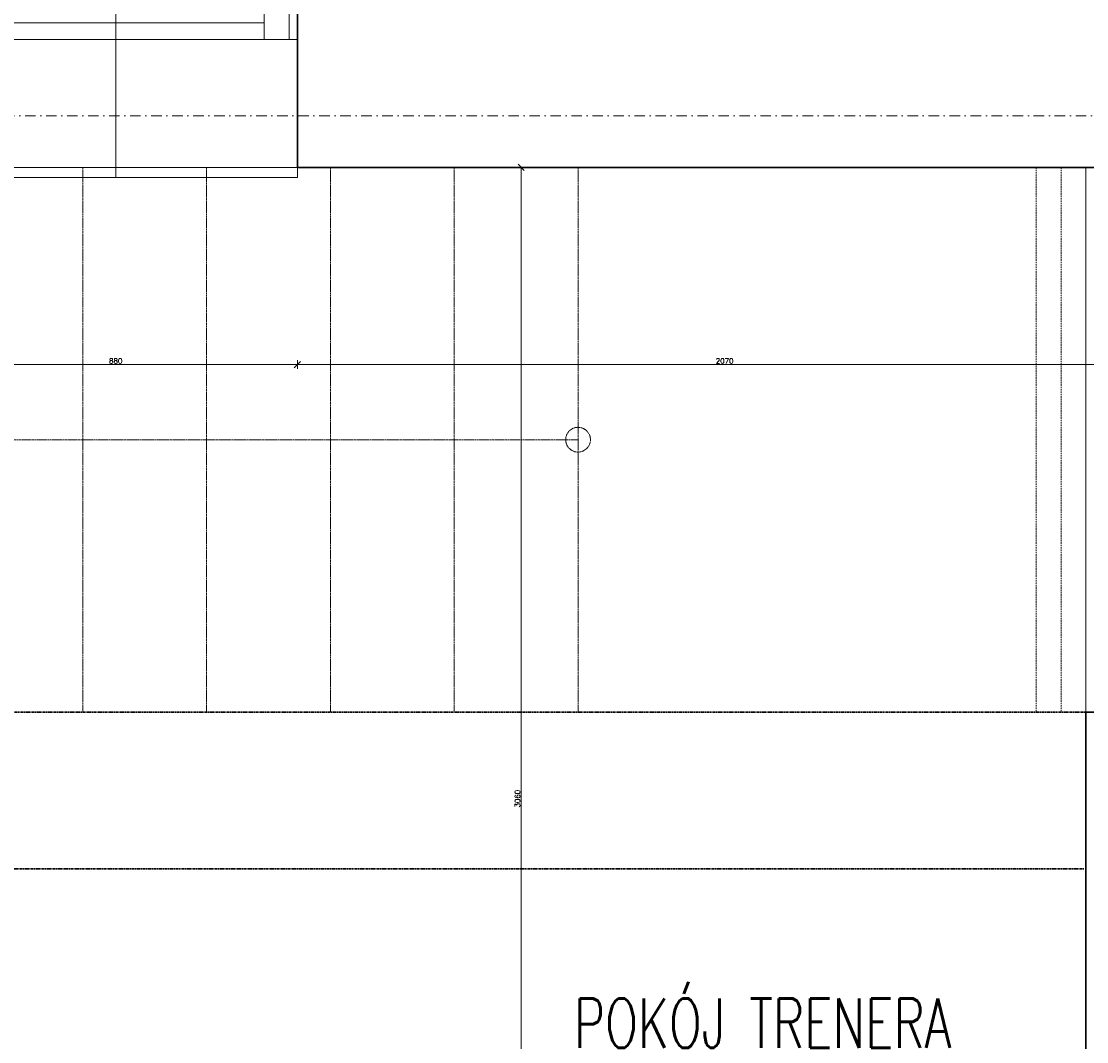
# Model space of a CAD drawing. Header units: millimetres. Extents: x -1893473 to 1546619, y -568027 to 942944.
# Tile 223 of 256: x 163948 to 166529, y -495583 to -493110. Entities that reach past the tile are written whole.
import ezdxf
from ezdxf.enums import TextEntityAlignment as Align

# ---------------------------------------------------------------- set-up
doc = ezdxf.new("R2010")
doc.units = ezdxf.units.MM
doc.header["$LTSCALE"] = 0.2
for name, pattern in [('ACAD_ISO03W100', [30, 12, -18]), ('DASHDOT', [25.4, 12.7, -6.35, 0, -6.35]), ('HIDDEN', [9.525, 6.35, -3.175]), ('HIDDEN2', [4.7625, 3.175, -1.5875])]:
    doc.linetypes.add(name, pattern=pattern)
doc.layers.get('0').update_dxf_attribs({"lineweight": 0})
for name, color, linetype, lineweight in [('!! 0_ Istn-okna', 6, 'Continuous', 13), ('!! 0_ Istn-sciany', 7, 'Continuous', 30), ('!! 0_ Istn-widok', 1, 'Continuous', 15), ('!! 0_Istn-cienka', 4, 'Continuous', 9), ('!! 0_Opis_okna', 8, 'Continuous', 15), ('!! 0_Opis_pom', 9, 'Continuous', 13), ('!! 0_Osie', 1, 'DASHDOT', 13), ('!! 1_OPIS POM NOWE', 140, 'Continuous', 5), ('!! wymiary osi', 250, 'Continuous', 9), ('0-osie-tx', 66, 'Continuous', 9), ('P-Opis nadproża', 150, 'Continuous', 9), ('P-Osie', 1, 'DASHDOT', 18)]:
    doc.layers.add(name, color=color, linetype=linetype, lineweight=lineweight)
doc.layers.add('!! 1_Wyburzenia', color=7, linetype='ACAD_ISO03W100', lineweight=13, true_color=0xff0505)
doc.layers.add('Powierzchnia', color=140, linetype='Continuous', lineweight=5, plot=False)
doc.styles.add('ARIAL', font='tahoma.ttf')
doc.styles.add('TXT', font='simplex.shx')
doc.dimstyles.new('DIM50', dxfattribs={"dimscale": 5, "dimtxt": 2.5, "dimasz": 1.5, "dimexe": 0, "dimexo": 0, "dimgap": 0.5, "dimtad": 1, "dimdec": 4, "dimrnd": 0.5, "dimdsep": 46, "dimtxsty": 'TXT', "dimblk1": 'TICK1', "dimblk2": 'TICK1', "dimsah": 1, "dimcen": 0, "dimse1": 1, "dimse2": 1, "dimclrd": 1, "dimclre": 7, "dimclrt": 9, "dimadec": 0, "dimazin": 0, "dimtfac": 1, "dimtdec": 4, "dimtmove": 2, "dimatfit": 3, "dimldrblk": 'TICK1', "dimfxl": 1, "dimtolj": 1, "dimarcsym": 0})

# ---------------------------------------------------------------- blocks, each defined once
blk = doc.blocks.new('okno 4')
at = {"layer": '!! 0_ Istn-okna'}
for points in [[(51834.72, -197370.83), (51746.72, -197370.83)], [(51826.72, -197374.83), (51754.72, -197374.83)], [(51834.72, -197378.83), (51746.72, -197378.83)]]:
    blk.add_lwpolyline(points, dxfattribs=at)
for points in [[(51754.72, -197370.83), (51748.72, -197370.83), (51748.72, -197378.83), (51754.72, -197378.83)], [(51832.72, -197370.83), (51826.72, -197370.83), (51826.72, -197378.83), (51832.72, -197378.83)]]:
    blk.add_lwpolyline(points, close=True, dxfattribs=at)
at = {"layer": '!! 0_ Istn-sciany'}
for points in [[(51751.72, -197370.83), (51751.72, -197352.83)], [(51829.72, -197370.83), (51829.72, -197352.83)], [(51751.72, -197370.83), (51746.72, -197370.83)], [(51746.72, -197378.83), (51746.72, -197370.83)], [(51834.72, -197370.83), (51829.72, -197370.83)], [(51834.72, -197378.83), (51834.72, -197370.83)], [(51746.72, -197378.83), (51746.72, -197409.83)], [(51834.72, -197378.83), (51834.72, -197409.83)]]:
    blk.add_lwpolyline(points, dxfattribs=at)
at = {"layer": '!! 0_ Istn-widok'}
for points in [[(51744.72, -197347.83), (51836.72, -197347.83)], [(51744.72, -197352.83), (51744.72, -197347.83)], [(51836.72, -197352.83), (51836.72, -197347.83)], [(51746.72, -197409.83), (51746.72, -197412.33)], [(51834.72, -197409.83), (51834.72, -197412.33)], [(51834.72, -197412.33), (51746.72, -197412.33)]]:
    blk.add_lwpolyline(points, dxfattribs=at)
at = {"layer": '!! 0_Istn-cienka', "linetype": 'HIDDEN', "ltscale": 2}
for points in [[(51751.72, -197352.83), (51829.72, -197352.83)], [(51834.72, -197409.83), (51746.72, -197409.83)]]:
    blk.add_lwpolyline(points, dxfattribs=at)
blk = doc.blocks.new('BLOK OSI')
at = {"layer": 'P-Osie'}
blk.add_lwpolyline([(48624.31, -197562.09), (53810.61, -197562.09)], dxfattribs=at)
blk = doc.blocks.new('TICK1')
at = {"color": 2}
blk.add_line((-1, -1), (1, 1), dxfattribs=at)
at = {"color": 0}
for p, q in [((0, 0), (-1, 0)), ((0, -1.4), (0, 1.4))]:
    blk.add_line(p, q, dxfattribs=at)
blk = doc.blocks.new('*D1305')
at = {"layer": '!! wymiary osi', "color": 1, "lineweight": -2, "transparency": 16777216}
blk.add_line((291917.2, -496971.6), (294752.2, -496971.6), dxfattribs=at)
at = {"layer": 'DEFPOINTS', "color": 0, "transparency": 16777216}
for p in [(294759.7, -496971.6), (291909.7, -499363.7), (294759.7, -500683.7)]:
    blk.add_point(p, dxfattribs=at)
at = {"layer": '!! wymiary osi', "color": 1, "lineweight": -2, "transparency": 16777216, "xscale": 7.5, "yscale": 7.5, "zscale": 7.5, "rotation": 180}
blk.add_blockref('TICK1', (291909.7, -496971.6), dxfattribs=at)
at = {"layer": '!! wymiary osi', "color": 1, "lineweight": -2, "transparency": 16777216, "xscale": 7.5, "yscale": 7.5, "zscale": 7.5}
blk.add_blockref('TICK1', (294759.7, -496971.6), dxfattribs=at)
at = {"layer": '!! wymiary osi', "color": 9, "transparency": 16777216, "insert": (293334.7, -496962.8), "char_height": 12.5, "attachment_point": 5, "style": 'TXT'}
blk.add_mtext('\\A1;2850', dxfattribs=at)
blk = doc.blocks.new('*D1395')
at = {"layer": '!! wymiary osi', "color": 1, "lineweight": -2, "transparency": 16777216}
blk.add_line((291977.2, -499841.7), (292842.2, -499841.7), dxfattribs=at)
at = {"layer": 'DEFPOINTS', "color": 0, "transparency": 16777216}
for p in [(291969.7, -499475.5), (292849.7, -499475.5), (292849.7, -499841.7)]:
    blk.add_point(p, dxfattribs=at)
at = {"layer": '!! wymiary osi', "color": 1, "lineweight": -2, "transparency": 16777216, "xscale": 7.5, "yscale": 7.5, "zscale": 7.5, "rotation": 180}
blk.add_blockref('TICK1', (291969.7, -499841.7), dxfattribs=at)
at = {"layer": '!! wymiary osi', "color": 1, "lineweight": -2, "transparency": 16777216, "xscale": 7.5, "yscale": 7.5, "zscale": 7.5}
blk.add_blockref('TICK1', (292849.7, -499841.7), dxfattribs=at)
at = {"layer": '!! wymiary osi', "color": 9, "transparency": 16777216, "insert": (292409.7, -499833), "char_height": 12.5, "attachment_point": 5, "style": 'TXT'}
blk.add_mtext('\\A1;880', dxfattribs=at)
blk = doc.blocks.new('*D1396')
at = {"layer": '!! wymiary osi', "color": 1, "lineweight": -2, "transparency": 16777216}
blk.add_line((292857.2, -499841.7), (294912.2, -499841.7), dxfattribs=at)
at = {"layer": 'DEFPOINTS', "color": 0, "transparency": 16777216}
for p in [(292849.7, -499475.5), (294919.7, -499475.5), (294919.7, -499841.7)]:
    blk.add_point(p, dxfattribs=at)
at = {"layer": '!! wymiary osi', "color": 1, "lineweight": -2, "transparency": 16777216, "xscale": 7.5, "yscale": 7.5, "zscale": 7.5, "rotation": 180}
blk.add_blockref('TICK1', (292849.7, -499841.7), dxfattribs=at)
at = {"layer": '!! wymiary osi', "color": 1, "lineweight": -2, "transparency": 16777216, "xscale": 7.5, "yscale": 7.5, "zscale": 7.5}
blk.add_blockref('TICK1', (294919.7, -499841.7), dxfattribs=at)
at = {"layer": '!! wymiary osi', "color": 9, "transparency": 16777216, "insert": (293884.7, -499833), "char_height": 12.5, "attachment_point": 5, "style": 'TXT'}
blk.add_mtext('\\A1;2070', dxfattribs=at)
blk = doc.blocks.new('*D1434')
at = {"layer": '!! wymiary osi', "color": 1, "lineweight": -2, "transparency": 16777216}
blk.add_line((293391.8, -499371.2), (293391.8, -502416.2), dxfattribs=at)
at = {"layer": 'DEFPOINTS', "color": 0, "transparency": 16777216}
for p in [(294759.7, -499363.7), (293391.8, -502423.7), (294759.7, -502423.7)]:
    blk.add_point(p, dxfattribs=at)
at = {"layer": '!! wymiary osi', "color": 1, "lineweight": -2, "transparency": 16777216, "xscale": 7.5, "yscale": 7.5, "zscale": 7.5}
for p, rotation in [((293391.8, -499363.7), 90), ((293391.8, -502423.7), 270)]:
    blk.add_blockref('TICK1', p, dxfattribs=dict(at, rotation=rotation))
at = {"layer": '!! wymiary osi', "color": 9, "transparency": 16777216, "insert": (293383, -500893.7), "char_height": 12.5, "attachment_point": 5, "rotation": 90, "style": 'TXT'}
blk.add_mtext('\\A1;3060', dxfattribs=at)
blk = doc.blocks.new('A$C2EB40A8D')
at = {"layer": '!! 0_ Istn-sciany'}
for points in [[(948.87011, 937.51397), (3248.87011, 937.51397)], [(3298.87011, 937.51397), (948.87011, 937.51397)], [(2858.87011, -382.48603), (2858.87011, -3832.48603)], [(2858.87011, -382.48603), (2858.87011, -4892.48603)], [(2858.87011, -382.48603), (3018.87011, -382.48603)]]:
    blk.add_lwpolyline(points, dxfattribs=at)
at = {"layer": '!! 0_ Istn-sciany', "linetype": 'HIDDEN', "ltscale": 2}
for points in [[(8.87011, -382.48603), (2858.87011, -382.48603)], [(158.87011, -762.48603), (2853.87011, -762.48603)]]:
    blk.add_lwpolyline(points, dxfattribs=at)
at = {"layer": '!! 0_ Istn-widok', "linetype": 'HIDDEN', "ltscale": 3}
for points in [[(2738.87011, 937.51397), (2738.87011, -382.48603)], [(2798.87011, 937.51397), (2798.87011, -382.48603)]]:
    blk.add_lwpolyline(points, dxfattribs=at)
at = {"layer": '!! 0_Opis_okna'}
blk.add_lwpolyline([(508.87011, 912.51397), (508.87011, 2101.77719)], dxfattribs=at)
at = {"layer": '!! 1_Wyburzenia', "linetype": 'HIDDEN2', "ltscale": 3}
for points in [[(428.87011, 937.51397), (428.87011, -382.48603)], [(728.87011, 937.51397), (728.87011, -382.48603)], [(1028.87011, 937.51397), (1028.87011, -382.48603)], [(1328.87011, 937.51397), (1328.87011, -382.48603)], [(1628.87011, 937.51397), (1628.87011, -382.48603)], [(128.87011, 277.51397), (1628.87011, 277.51397)]]:
    blk.add_lwpolyline(points, dxfattribs=at)
blk.add_circle((1628.87011, 277.51397), 30, dxfattribs=at)
at = {"layer": 'Powierzchnia'}
blk.add_lwpolyline([(2858.87011, -2122.48603), (8.87011, -2122.48603), (8.87011, 937.51397), (2858.87011, 937.51397)], close=True, dxfattribs=at)
at = {"layer": '!! 0_Osie', "xscale": 10, "yscale": 10, "zscale": 10}
blk.add_blockref('BLOK OSI', (-516748.24414, 1976683.397), dxfattribs=at)
at = {"layer": '0-osie-tx', "xscale": 10, "yscale": 10, "zscale": 10}
blk.add_blockref('okno 4', (-517398.369, 1975035.83513), dxfattribs=at)
at = {"layer": '!! 0_Opis_pom', "ltscale": 0.7, "style": 'TXT', "width": 0.7}
blk.add_text('POKÓJ TRENERA', height=120, dxfattribs=at).set_placement((2076.02803, -1196.428), align=Align.CENTER)
at = {"layer": '!! 0_Opis_pom', "ltscale": 0.7, "style": 'ARIAL'}
for tag, p in [('B1,21', (-891.77727, 31796.97458)), ('A1,16', (-13651.31084, 31587.95236)), ('B1,19', (-5798.61305, 31587.22944)), ('B1/17', (-9701.43347, 31565.05244)), ('1,23', (10805.41388, 31565.05244)), ('1,22', (4526.58954, 31507.65132)), ('A1,1', (-16866.13618, 31459.3792)), ('B1,18', (-7791.62894, 31330.08444)), ('B1,20', (-2961.4347, 31167.05787)), ('A1,6', (-19287.17717, 30923.71998)), ('B1,1', (14135.63445, 30913.92963)), ('B1,3', (17346.74696, 30023.81022)), ('B1,4', (29817.71501, 29157.67457)), ('A1,5', (-23454.5385, 28820.77901)), ('A1,2', (-17502.57721, 28602.57524)), ('B1,2D', (2616.16402, 28559.52261)), ('A1,15', (-13651.31084, 28261.46046)), ('B1,4', (29883.58177, 28158.35876)), ('B1,2B', (18801.54781, 27650.12382)), ('B1,2A', (13086.7373, 27376.04393)), ('A1,3', (-16846.27912, 25980.40356)), ('B1,8', (9089.53994, 25356.27639)), ('B1,6', (31915.87888, 23754.79829)), ('A1,4', (-24010.17576, 23559.17399)), ('B1,14', (-11621.32288, 23261.44183)), ('B1,13', (-3080.55208, 22924.09997)), ('B1,5', (29245.49088, 22896.69268)), ('B1,10', (3982.60923, 22874.21277)), ('B1,9', (5634.43488, 22623.92098)), ('B1,2C', (13327.26639, 22378.5328)), ('B1,7', (16398.41175, 22348.28836)), ('B1,11', (5553.20442, 20939.83877)), ('B1,12', (3693.27174, 20628.72148)), ('C1,3', (5969.08376, 16336.01084)), ('C1,2', (11955.93711, 11671.55655)), ('C1,1', (15659.17205, 11415.94196)), ('C1,4', (5140.00888, 9205.5831)), ('C1,5', (5680.4486, 6154.54995)), ('C1,10', (16327.05085, 6080.66085)), ('C1,9', (16526.57171, 3173.45283)), ('C1,6', (6367.37903, 2771.84181)), ('D0,18', (-1981.87701, -110.73158)), ('D0,7', (-13531.42299, -1159.67649)), ('C1,7', (7275.77161, -1303.00991)), ('D0,17', (2064.87671, -1345.69113)), ('D0,3', (-9324.21674, -1442.63631)), ('D0,6', (-17529.61851, -1957.37463)), ('D0,10', (-21369.4432, -2140.60378)), ('D,09', (-12990.08379, -2746.32902)), ('D0,2', (-5516.19514, -3101.87722)), ('D0,16', (2266.73061, -3284.15369)), ('D0,8', (-14357.79539, -3567.69719)), ('D0,5', (-10461.54478, -3629.26575)), ('D0,4', (-8396.53404, -4353.7937)), ('D0,15', (1974.41895, -5205.84774)), ('D0,1', (-5633.49598, -5662.48534)), ('D0,11', (-23334.09291, -6045.78706)), ('D0,12', (-22436.85763, -9302.9678)), ('D0,13', (-22436.85763, -11581.16526)), ('D0,14', (-13645.94445, -11884.57769))]:
    blk.add_attdef(tag, text='', height=119.68, dxfattribs=at).set_placement(p, align=Align.MIDDLE_CENTER)
at = {"layer": '!! 1_OPIS POM NOWE', "style": 'ARIAL'}
for tag, p in [('C1.7A', (7769.3756, 685.765)), ('C1.7C', (7655.80151, -2045.04756)), ('C1.8B', (10935.93068, -2107.41983)), ('C1.8A', (13897.39715, -2120.69016)), ('C1.7B', (8274.43201, -3270.18959)), ('E1.2', (16701.02923, -5331.07351)), ('E1.5E', (21974.23379, -5463.99012)), ('E1.5D', (24989.27391, -5785.36474)), ('E1.1', (8357.81567, -5851.01076)), ('E1.5C', (25222.53959, -6394.64172)), ('E1.5B', (27694.70831, -7009.86571)), ('E1.6', (5279.46063, -8141.28746)), ('E1.5A', (25547.9555, -8495.18994)), ('E1.5G', (23977.19473, -9792.46695)), ('E1.5F', (22414.7084, -9822.66389)), ('E1,4', (13935.69867, -10458.20073)), ('E1.5L', (28030.8296, -11267.7725)), ('E1.3', (5639.18862, -11994.01941)), ('E1.5H', (23988.49716, -12231.38049)), ('E1.5K', (27714.73934, -12977.98364)), ('E1.5I', (22290.68736, -13989.9049)), ('E1.5J', (27095.71534, -16088.17469))]:
    blk.add_attdef(tag, text='', height=119.68, dxfattribs=at).set_placement(p, align=Align.MIDDLE_CENTER)
at = {"layer": '!! wymiary osi'}
for base, p1, p2, picture, middle in [((2858.87011, 3329.67926), (8.87011, 937.51397), (2858.87011, -382.48603), '*D1305', (1433.87011, 3338.42926)), ((948.87011, 459.5194), (68.87011, 825.75431), (948.87011, 825.75431), '*D1395', (508.87011, 468.2694)), ((3018.87011, 459.5194), (948.87011, 825.75431), (3018.87011, 825.75431), '*D1396', (1983.87011, 468.2694))]:
    dim = blk.add_linear_dim(base=base, p1=p1, p2=p2, dimstyle='DIM50', dxfattribs=at)
    dim.commit()
    dim.dimension.update_dxf_attribs({"geometry": picture, "text_midpoint": middle, "insert": (-291900.79406, 500301.26018)})
dim = blk.add_linear_dim(base=(1490.98232, -2122.48603), p1=(2858.87011, 937.51397), p2=(2858.87011, -2122.48603), angle=90, dimstyle='DIM50', dxfattribs=at)
dim.commit()
dim.dimension.update_dxf_attribs({"geometry": '*D1434', "text_midpoint": (1482.23232, -592.48603), "insert": (-291900.79406, 500301.26018)})

msp = doc.modelspace()

# ---------------------------------------------------------------- block references
at = {"layer": 'P-Opis nadproża', "color": 4}
msp.add_blockref('A$C2EB40A8D', (163667.94092, -494401.63474), dxfattribs=at)

doc.saveas('drawing.dxf')
